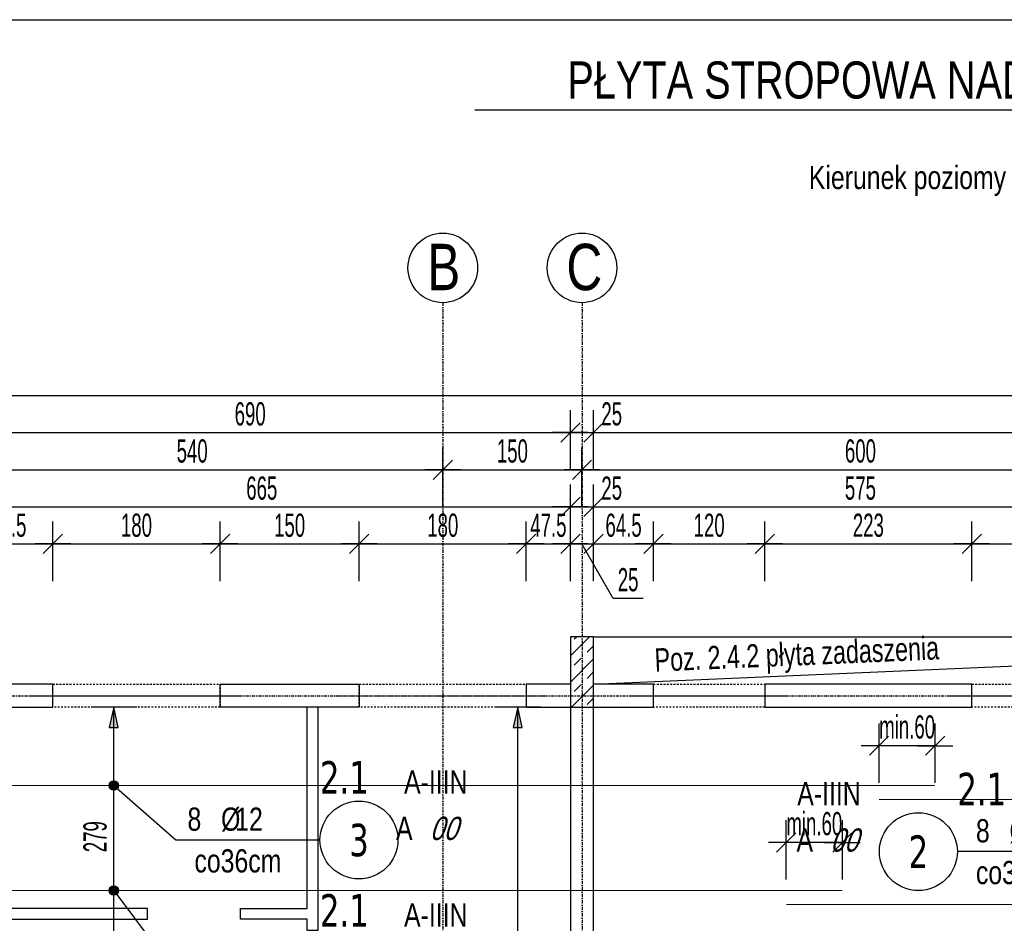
# Model space of a CAD drawing. Header units: millimetres. Extents: x 7622 to 25843, y -22705 to -15125.
# Tile 13 of 45: x 8209 to 9270, y -16099 to -15125. Entities that reach past the tile are written whole.
import ezdxf
from ezdxf.enums import TextEntityAlignment as Align

# ---------------------------------------------------------------- set-up
doc = ezdxf.new("R2010")
doc.units = ezdxf.units.MM
doc.header["$LTSCALE"] = 10
doc.linetypes.add('MO', pattern=[0.7, 0.35, -0.17, 0.01, -0.17])
doc.linetypes.add('MP', pattern=[0.36, 0.2, -0.16])
doc.layers.add('BA_obw', color=230, linetype='Continuous', plot=False)
doc.layers.add('BZ_pom', color=6, linetype='Continuous', plot=False)
for name, color, linetype in [('BA_szr', 1, 'Continuous'), ('BA_wym', 1, 'Continuous'), ('BD_lpm', 1, 'MP'), ('BD_osm', 1, 'MO'), ('BD_txs', 2, 'Continuous'), ('BD_wic', 1, 'Continuous'), ('BD_wig', 3, 'Continuous'), ('BZ_odn', 1, 'Continuous'), ('BZ_opi1', 7, 'Continuous'), ('BZ_opi2', 4, 'Continuous'), ('BZ_P_wid', 3, 'Continuous'), ('BZ_sym', 7, 'Continuous'), ('BZ_txg', 3, 'Continuous'), ('BZ_txs', 2, 'Continuous'), ('BZ_wym', 1, 'Continuous')]:
    doc.layers.add(name, color=color, linetype=linetype)
doc.styles.add('BIKTBG', font='tahoma.ttf', dxfattribs={"width": 0.85})
doc.styles.add('BIKTG', font='bikromsw.shx', dxfattribs={"width": 0.8})
doc.styles.add('BIKTS', font='bikromsw.shx', dxfattribs={"width": 0.8})
doc.styles.add('BIKWYM', font='bikromsw.shx', dxfattribs={"width": 0.6})
doc.dimstyles.new('BA_KR_100_cm', dxfattribs={"dimtxt": 25, "dimasz": 1.666667, "dimexe": 24, "dimexo": 0, "dimgap": 0, "dimtad": 0, "dimdec": 1, "dimrnd": 0.5, "dimzin": 9, "dimdsep": 46, "dimtxsty": 'BIKWYM', "dimblk": 'WYM-KR', "dimcen": 0, "dimdle": 20, "dimclrd": 256, "dimclre": 256, "dimclrt": 2, "dimadec": 0, "dimazin": 0, "dimtfac": 0.033333, "dimtdec": 1, "dimtmove": 0, "dimatfit": 3, "dimldrblk": 'WYM-KR', "dimfxl": 25, "dimfxlon": 1, "dimtvp": 0.8, "dimtolj": 1, "dimarcsym": 0})
doc.dimstyles.new('BZ_KP_100_cm', dxfattribs={"dimtxt": 25, "dimasz": 1.666667, "dimexe": 24, "dimexo": 0, "dimgap": 0, "dimtad": 0, "dimdec": 1, "dimrnd": 0.5, "dimzin": 9, "dimdsep": 46, "dimtxsty": 'BIKWYM', "dimblk": 'WYM-KR', "dimblk1": 'WYM-KP', "dimblk2": 'WYM-KP', "dimsah": 1, "dimcen": 0, "dimdle": 20, "dimclrd": 256, "dimclre": 256, "dimclrt": 7, "dimadec": 0, "dimazin": 0, "dimtfac": 0.033333, "dimtdec": 1, "dimtmove": 0, "dimatfit": 3, "dimldrblk": 'WYM-KP', "dimfxl": 1, "dimtvp": 0.8, "dimtolj": 1, "dimarcsym": 0})
doc.dimstyles.new('BZ_KR_100_cm', dxfattribs={"dimtxt": 25, "dimasz": 1.666667, "dimexe": 24, "dimexo": 0, "dimgap": 0, "dimtad": 0, "dimdec": 1, "dimrnd": 0.5, "dimzin": 9, "dimdsep": 46, "dimtxsty": 'BIKWYM', "dimblk": 'WYM-KR', "dimcen": 0, "dimdle": 20, "dimclrd": 256, "dimclre": 256, "dimclrt": 7, "dimadec": 0, "dimazin": 0, "dimtfac": 0.033333, "dimtdec": 1, "dimtmove": 0, "dimatfit": 3, "dimldrblk": 'WYM-KR', "dimfxl": 1, "dimtvp": 0.8, "dimtolj": 1, "dimarcsym": 0})
doc.dimstyles.new('BZ_ST_100_cm', dxfattribs={"dimtxt": 25, "dimasz": 1.666667, "dimexe": 24, "dimexo": 0, "dimgap": 0, "dimtad": 0, "dimdec": 1, "dimrnd": 0.5, "dimdsep": 46, "dimtxsty": 'BIKWYM', "dimblk": 'WYM-ST', "dimcen": 0, "dimdle": 20, "dimclrd": 256, "dimclre": 256, "dimclrt": 7, "dimadec": 0, "dimazin": 0, "dimtfac": 0.033333, "dimtdec": 1, "dimtix": 1, "dimtmove": 2, "dimatfit": 3, "dimldrblk": 'WYM-ST', "dimfxl": 25, "dimfxlon": 1, "dimtvp": 0.8, "dimtolj": 1, "dimtzin": 0, "dimarcsym": 0})

# ---------------------------------------------------------------- blocks, each defined once
blk = doc.blocks.new('WYM-KR')
at = {"linetype": 'ByBlock'}
blk.add_line((11.52, 0), (-11.52, 0), dxfattribs=at)
at = {"color": 7, "linetype": 'ByBlock'}
blk.add_line((6.24, 6.24), (-6.24, -6.24), dxfattribs=at)
blk = doc.blocks.new('*D27')
at = {"layer": 'BA_wym', "lineweight": -2}
for p, q in [((8137.7, -15730.3), (8137.7, -15666.3)), ((8245.2, -15730.3), (8245.2, -15666.3)), ((8139.4, -15690.3), (8243.5, -15690.3))]:
    blk.add_line(p, q, dxfattribs=at)
at = {"layer": 'Defpoints', "color": 0}
for p in [(8245.2, -15690.3), (8137.7, -15841.3), (8245.2, -15841.3)]:
    blk.add_point(p, dxfattribs=at)
at = {"layer": 'BA_wym', "lineweight": -2, "xscale": 1.666666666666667, "yscale": 1.666666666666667, "zscale": 1.666666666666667, "rotation": 180}
blk.add_blockref('WYM-KR', (8137.7, -15690.3), dxfattribs=at)
at = {"layer": 'BA_wym', "lineweight": -2, "xscale": 1.666666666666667, "yscale": 1.666666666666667, "zscale": 1.666666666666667}
blk.add_blockref('WYM-KR', (8245.2, -15690.3), dxfattribs=at)
at = {"layer": 'BA_wym', "color": 2, "insert": (8191.5, -15670.3), "char_height": 25, "attachment_point": 5, "style": 'BIKWYM'}
blk.add_mtext('\\A1;107.5', dxfattribs=at)
blk = doc.blocks.new('*D28')
at = {"layer": 'BA_wym', "lineweight": -2}
for p, q in [((8245.2, -15730.3), (8245.2, -15666.3)), ((8425.2, -15730.3), (8425.2, -15666.3)), ((8246.9, -15690.3), (8423.5, -15690.3))]:
    blk.add_line(p, q, dxfattribs=at)
at = {"layer": 'Defpoints', "color": 0}
for p in [(8425.2, -15690.3), (8245.2, -15841.3), (8425.2, -15841.3)]:
    blk.add_point(p, dxfattribs=at)
at = {"layer": 'BA_wym', "lineweight": -2, "xscale": 1.666666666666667, "yscale": 1.666666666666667, "zscale": 1.666666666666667, "rotation": 180}
blk.add_blockref('WYM-KR', (8245.2, -15690.3), dxfattribs=at)
at = {"layer": 'BA_wym', "lineweight": -2, "xscale": 1.666666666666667, "yscale": 1.666666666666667, "zscale": 1.666666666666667}
blk.add_blockref('WYM-KR', (8425.2, -15690.3), dxfattribs=at)
at = {"layer": 'BA_wym', "color": 2, "insert": (8335.2, -15670.3), "char_height": 25, "attachment_point": 5, "style": 'BIKWYM'}
blk.add_mtext('\\A1;180', dxfattribs=at)
blk = doc.blocks.new('*D29')
at = {"layer": 'BA_wym', "lineweight": -2}
for p, q in [((8425.2, -15730.3), (8425.2, -15666.3)), ((8575.2, -15730.3), (8575.2, -15666.3)), ((8426.9, -15690.3), (8573.5, -15690.3))]:
    blk.add_line(p, q, dxfattribs=at)
at = {"layer": 'Defpoints', "color": 0}
for p in [(8575.2, -15690.3), (8425.2, -15841.3), (8575.2, -15841.3)]:
    blk.add_point(p, dxfattribs=at)
at = {"layer": 'BA_wym', "lineweight": -2, "xscale": 1.666666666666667, "yscale": 1.666666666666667, "zscale": 1.666666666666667, "rotation": 180}
blk.add_blockref('WYM-KR', (8425.2, -15690.3), dxfattribs=at)
at = {"layer": 'BA_wym', "lineweight": -2, "xscale": 1.666666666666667, "yscale": 1.666666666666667, "zscale": 1.666666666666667}
blk.add_blockref('WYM-KR', (8575.2, -15690.3), dxfattribs=at)
at = {"layer": 'BA_wym', "color": 2, "insert": (8500.2, -15670.3), "char_height": 25, "attachment_point": 5, "style": 'BIKWYM'}
blk.add_mtext('\\A1;150', dxfattribs=at)
blk = doc.blocks.new('*D30')
at = {"layer": 'BA_wym', "lineweight": -2}
for p, q in [((8575.2, -15730.3), (8575.2, -15666.3)), ((8755.2, -15730.3), (8755.2, -15666.3)), ((8576.9, -15690.3), (8753.5, -15690.3))]:
    blk.add_line(p, q, dxfattribs=at)
at = {"layer": 'Defpoints', "color": 0}
for p in [(8755.2, -15690.3), (8575.2, -15841.3), (8755.2, -15841.3)]:
    blk.add_point(p, dxfattribs=at)
at = {"layer": 'BA_wym', "lineweight": -2, "xscale": 1.666666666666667, "yscale": 1.666666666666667, "zscale": 1.666666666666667, "rotation": 180}
blk.add_blockref('WYM-KR', (8575.2, -15690.3), dxfattribs=at)
at = {"layer": 'BA_wym', "lineweight": -2, "xscale": 1.666666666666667, "yscale": 1.666666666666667, "zscale": 1.666666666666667}
blk.add_blockref('WYM-KR', (8755.2, -15690.3), dxfattribs=at)
at = {"layer": 'BA_wym', "color": 2, "insert": (8665.2, -15670.3), "char_height": 25, "attachment_point": 5, "style": 'BIKWYM'}
blk.add_mtext('\\A1;180', dxfattribs=at)
blk = doc.blocks.new('*D31')
at = {"layer": 'BA_wym', "lineweight": -2}
for p, q in [((8755.2, -15730.3), (8755.2, -15666.3)), ((8802.7, -15730.3), (8802.7, -15666.3)), ((8753.5, -15690.3), (8751.9, -15690.3)), ((8755.2, -15690.3), (8802.7, -15690.3)), ((8804.4, -15690.3), (8806, -15690.3))]:
    blk.add_line(p, q, dxfattribs=at)
at = {"layer": 'Defpoints', "color": 0}
for p in [(8802.7, -15690.3), (8755.2, -15841.3), (8802.7, -15841.3)]:
    blk.add_point(p, dxfattribs=at)
at = {"layer": 'BA_wym', "lineweight": -2, "xscale": 1.666666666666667, "yscale": 1.666666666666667, "zscale": 1.666666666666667}
blk.add_blockref('WYM-KR', (8755.2, -15690.3), dxfattribs=at)
at = {"layer": 'BA_wym', "lineweight": -2, "xscale": 1.666666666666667, "yscale": 1.666666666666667, "zscale": 1.666666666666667, "rotation": 180}
blk.add_blockref('WYM-KR', (8802.7, -15690.3), dxfattribs=at)
at = {"layer": 'BA_wym', "color": 2, "insert": (8779, -15670.3), "char_height": 25, "attachment_point": 5, "style": 'BIKWYM'}
blk.add_mtext('\\A1;47.5', dxfattribs=at)
blk = doc.blocks.new('*D32')
at = {"layer": 'BA_wym', "lineweight": -2}
for p, q in [((8802.7, -15730.3), (8802.7, -15666.3)), ((8827.7, -15730.3), (8827.7, -15666.3)), ((8801, -15690.3), (8799.4, -15690.3)), ((8802.7, -15690.3), (8827.7, -15690.3)), ((8848.7, -15749), (8815.2, -15690.3)), ((8829.4, -15690.3), (8831, -15690.3)), ((8881.1, -15749), (8848.7, -15749))]:
    blk.add_line(p, q, dxfattribs=at)
at = {"layer": 'Defpoints', "color": 0}
for p in [(8827.7, -15690.3), (8802.7, -15841.3), (8827.7, -15841.3)]:
    blk.add_point(p, dxfattribs=at)
at = {"layer": 'BA_wym', "lineweight": -2, "xscale": 1.666666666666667, "yscale": 1.666666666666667, "zscale": 1.666666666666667}
blk.add_blockref('WYM-KR', (8802.7, -15690.3), dxfattribs=at)
at = {"layer": 'BA_wym', "lineweight": -2, "xscale": 1.666666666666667, "yscale": 1.666666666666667, "zscale": 1.666666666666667, "rotation": 180}
blk.add_blockref('WYM-KR', (8827.7, -15690.3), dxfattribs=at)
at = {"layer": 'BA_wym', "color": 2, "insert": (8864.9, -15729), "char_height": 25, "attachment_point": 5, "style": 'BIKWYM'}
blk.add_mtext('\\A1;25', dxfattribs=at)
blk = doc.blocks.new('*D33')
at = {"layer": 'BA_wym', "lineweight": -2}
for p, q in [((8827.7, -15730.3), (8827.7, -15666.3)), ((8892.2, -15730.3), (8892.2, -15666.3)), ((8829.4, -15690.3), (8890.5, -15690.3))]:
    blk.add_line(p, q, dxfattribs=at)
at = {"layer": 'Defpoints', "color": 0}
for p in [(8892.2, -15690.3), (8827.7, -15841.3), (8892.2, -15841.3)]:
    blk.add_point(p, dxfattribs=at)
at = {"layer": 'BA_wym', "lineweight": -2, "xscale": 1.666666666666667, "yscale": 1.666666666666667, "zscale": 1.666666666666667, "rotation": 180}
blk.add_blockref('WYM-KR', (8827.7, -15690.3), dxfattribs=at)
at = {"layer": 'BA_wym', "lineweight": -2, "xscale": 1.666666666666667, "yscale": 1.666666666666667, "zscale": 1.666666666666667}
blk.add_blockref('WYM-KR', (8892.2, -15690.3), dxfattribs=at)
at = {"layer": 'BA_wym', "color": 2, "insert": (8860, -15670.3), "char_height": 25, "attachment_point": 5, "style": 'BIKWYM'}
blk.add_mtext('\\A1;64.5', dxfattribs=at)
blk = doc.blocks.new('*D34')
at = {"layer": 'BA_wym', "lineweight": -2}
for p, q in [((8892.2, -15730.3), (8892.2, -15666.3)), ((9012.2, -15730.3), (9012.2, -15666.3)), ((8893.9, -15690.3), (9010.5, -15690.3))]:
    blk.add_line(p, q, dxfattribs=at)
at = {"layer": 'Defpoints', "color": 0}
for p in [(9012.2, -15690.3), (8892.2, -15841.3), (9012.2, -15841.3)]:
    blk.add_point(p, dxfattribs=at)
at = {"layer": 'BA_wym', "lineweight": -2, "xscale": 1.666666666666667, "yscale": 1.666666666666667, "zscale": 1.666666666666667, "rotation": 180}
blk.add_blockref('WYM-KR', (8892.2, -15690.3), dxfattribs=at)
at = {"layer": 'BA_wym', "lineweight": -2, "xscale": 1.666666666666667, "yscale": 1.666666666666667, "zscale": 1.666666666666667}
blk.add_blockref('WYM-KR', (9012.2, -15690.3), dxfattribs=at)
at = {"layer": 'BA_wym', "color": 2, "insert": (8952.2, -15670.3), "char_height": 25, "attachment_point": 5, "style": 'BIKWYM'}
blk.add_mtext('\\A1;120', dxfattribs=at)
blk = doc.blocks.new('*D35')
at = {"layer": 'BA_wym', "lineweight": -2}
for p, q in [((9012.2, -15730.3), (9012.2, -15666.3)), ((9235.2, -15730.3), (9235.2, -15666.3)), ((9013.9, -15690.3), (9233.5, -15690.3))]:
    blk.add_line(p, q, dxfattribs=at)
at = {"layer": 'Defpoints', "color": 0}
for p in [(9235.2, -15690.3), (9012.2, -15841.3), (9235.2, -15841.3)]:
    blk.add_point(p, dxfattribs=at)
at = {"layer": 'BA_wym', "lineweight": -2, "xscale": 1.666666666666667, "yscale": 1.666666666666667, "zscale": 1.666666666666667, "rotation": 180}
blk.add_blockref('WYM-KR', (9012.2, -15690.3), dxfattribs=at)
at = {"layer": 'BA_wym', "lineweight": -2, "xscale": 1.666666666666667, "yscale": 1.666666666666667, "zscale": 1.666666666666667}
blk.add_blockref('WYM-KR', (9235.2, -15690.3), dxfattribs=at)
at = {"layer": 'BA_wym', "color": 2, "insert": (9123.7, -15670.3), "char_height": 25, "attachment_point": 5, "style": 'BIKWYM'}
blk.add_mtext('\\A1;223', dxfattribs=at)
blk = doc.blocks.new('*D36')
at = {"layer": 'BA_wym', "lineweight": -2}
for p, q in [((9235.2, -15730.3), (9235.2, -15666.3)), ((9355.2, -15730.3), (9355.2, -15666.3)), ((9236.9, -15690.3), (9353.5, -15690.3))]:
    blk.add_line(p, q, dxfattribs=at)
at = {"layer": 'Defpoints', "color": 0}
for p in [(9355.2, -15690.3), (9235.2, -15841.3), (9355.2, -15841.3)]:
    blk.add_point(p, dxfattribs=at)
at = {"layer": 'BA_wym', "lineweight": -2, "xscale": 1.666666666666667, "yscale": 1.666666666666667, "zscale": 1.666666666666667, "rotation": 180}
blk.add_blockref('WYM-KR', (9235.2, -15690.3), dxfattribs=at)
at = {"layer": 'BA_wym', "lineweight": -2, "xscale": 1.666666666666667, "yscale": 1.666666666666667, "zscale": 1.666666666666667}
blk.add_blockref('WYM-KR', (9355.2, -15690.3), dxfattribs=at)
at = {"layer": 'BA_wym', "color": 2, "insert": (9295.2, -15670.3), "char_height": 25, "attachment_point": 5, "style": 'BIKWYM'}
blk.add_mtext('\\A1;120', dxfattribs=at)
blk = doc.blocks.new('*D50')
at = {"layer": 'BA_wym', "lineweight": -2}
for p, q in [((8137.7, -15690.3), (8137.7, -15626.3)), ((8802.7, -15690.3), (8802.7, -15626.3)), ((8139.4, -15650.3), (8801, -15650.3))]:
    blk.add_line(p, q, dxfattribs=at)
at = {"layer": 'Defpoints', "color": 0}
for p in [(8802.7, -15650.3), (8802.7, -15790.3), (8137.7, -15841.3)]:
    blk.add_point(p, dxfattribs=at)
at = {"layer": 'BA_wym', "lineweight": -2, "xscale": 1.666666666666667, "yscale": 1.666666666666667, "zscale": 1.666666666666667, "rotation": 180}
blk.add_blockref('WYM-KR', (8137.7, -15650.3), dxfattribs=at)
at = {"layer": 'BA_wym', "lineweight": -2, "xscale": 1.666666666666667, "yscale": 1.666666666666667, "zscale": 1.666666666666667}
blk.add_blockref('WYM-KR', (8802.7, -15650.3), dxfattribs=at)
at = {"layer": 'BA_wym', "color": 2, "insert": (8470.2, -15630.3), "char_height": 25, "attachment_point": 5, "style": 'BIKWYM'}
blk.add_mtext('\\A1;665', dxfattribs=at)
blk = doc.blocks.new('*D51')
at = {"layer": 'BA_wym', "lineweight": -2}
for p, q in [((8802.7, -15690.3), (8802.7, -15626.3)), ((8827.7, -15690.3), (8827.7, -15626.3)), ((8801, -15650.3), (8799.4, -15650.3)), ((8802.7, -15650.3), (8827.7, -15650.3)), ((8829.4, -15650.3), (8863.4, -15650.3))]:
    blk.add_line(p, q, dxfattribs=at)
at = {"layer": 'Defpoints', "color": 0}
for p in [(8827.7, -15650.3), (8802.7, -15790.3), (8827.7, -15790.3)]:
    blk.add_point(p, dxfattribs=at)
at = {"layer": 'BA_wym', "lineweight": -2, "xscale": 1.666666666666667, "yscale": 1.666666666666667, "zscale": 1.666666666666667}
blk.add_blockref('WYM-KR', (8802.7, -15650.3), dxfattribs=at)
at = {"layer": 'BA_wym', "lineweight": -2, "xscale": 1.666666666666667, "yscale": 1.666666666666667, "zscale": 1.666666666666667, "rotation": 180}
blk.add_blockref('WYM-KR', (8827.7, -15650.3), dxfattribs=at)
at = {"layer": 'BA_wym', "color": 2, "insert": (8847.2, -15630.3), "char_height": 25, "attachment_point": 5, "style": 'BIKWYM'}
blk.add_mtext('\\A1;25', dxfattribs=at)
blk = doc.blocks.new('*D52')
at = {"layer": 'BA_wym', "lineweight": -2}
for p, q in [((8827.7, -15690.3), (8827.7, -15626.3)), ((9402.7, -15690.3), (9402.7, -15626.3)), ((8829.4, -15650.3), (9401, -15650.3))]:
    blk.add_line(p, q, dxfattribs=at)
at = {"layer": 'Defpoints', "color": 0}
for p in [(9402.7, -15650.3), (8827.7, -15790.3), (9402.7, -15866.3)]:
    blk.add_point(p, dxfattribs=at)
at = {"layer": 'BA_wym', "lineweight": -2, "xscale": 1.666666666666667, "yscale": 1.666666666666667, "zscale": 1.666666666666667, "rotation": 180}
blk.add_blockref('WYM-KR', (8827.7, -15650.3), dxfattribs=at)
at = {"layer": 'BA_wym', "lineweight": -2, "xscale": 1.666666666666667, "yscale": 1.666666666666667, "zscale": 1.666666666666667}
blk.add_blockref('WYM-KR', (9402.7, -15650.3), dxfattribs=at)
at = {"layer": 'BA_wym', "color": 2, "insert": (9115.2, -15630.3), "char_height": 25, "attachment_point": 5, "style": 'BIKWYM'}
blk.add_mtext('\\A1;575', dxfattribs=at)
blk = doc.blocks.new('*D59')
at = {"layer": 'BA_wym', "lineweight": -2}
for p, q in [((8125.2, -15650.3), (8125.2, -15586.3)), ((8665.2, -15650.3), (8665.2, -15586.3)), ((8126.9, -15610.3), (8663.5, -15610.3))]:
    blk.add_line(p, q, dxfattribs=at)
at = {"layer": 'Defpoints', "color": 0}
for p in [(8665.2, -15610.3), (8125.2, -15841.3), (8665.2, -15956.6)]:
    blk.add_point(p, dxfattribs=at)
at = {"layer": 'BA_wym', "lineweight": -2, "xscale": 1.666666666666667, "yscale": 1.666666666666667, "zscale": 1.666666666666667, "rotation": 180}
blk.add_blockref('WYM-KR', (8125.2, -15610.3), dxfattribs=at)
at = {"layer": 'BA_wym', "lineweight": -2, "xscale": 1.666666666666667, "yscale": 1.666666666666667, "zscale": 1.666666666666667}
blk.add_blockref('WYM-KR', (8665.2, -15610.3), dxfattribs=at)
at = {"layer": 'BA_wym', "color": 2, "insert": (8395.2, -15590.3), "char_height": 25, "attachment_point": 5, "style": 'BIKWYM'}
blk.add_mtext('\\A1;540', dxfattribs=at)
blk = doc.blocks.new('*D60')
at = {"layer": 'BA_wym', "lineweight": -2}
for p, q in [((8665.2, -15650.3), (8665.2, -15586.3)), ((8815.2, -15650.3), (8815.2, -15586.3)), ((8666.9, -15610.3), (8813.5, -15610.3))]:
    blk.add_line(p, q, dxfattribs=at)
at = {"layer": 'Defpoints', "color": 0}
for p in [(8815.2, -15610.3), (8815.2, -15790.3), (8665.2, -15950.4)]:
    blk.add_point(p, dxfattribs=at)
at = {"layer": 'BA_wym', "lineweight": -2, "xscale": 1.666666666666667, "yscale": 1.666666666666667, "zscale": 1.666666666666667, "rotation": 180}
blk.add_blockref('WYM-KR', (8665.2, -15610.3), dxfattribs=at)
at = {"layer": 'BA_wym', "lineweight": -2, "xscale": 1.666666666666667, "yscale": 1.666666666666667, "zscale": 1.666666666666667}
blk.add_blockref('WYM-KR', (8815.2, -15610.3), dxfattribs=at)
at = {"layer": 'BA_wym', "color": 2, "insert": (8740.2, -15590.3), "char_height": 25, "attachment_point": 5, "style": 'BIKWYM'}
blk.add_mtext('\\A1;150', dxfattribs=at)
blk = doc.blocks.new('*D61')
at = {"layer": 'BA_wym', "lineweight": -2}
for p, q in [((8815.2, -15650.3), (8815.2, -15586.3)), ((9415.2, -15650.3), (9415.2, -15586.3)), ((8816.9, -15610.3), (9413.5, -15610.3))]:
    blk.add_line(p, q, dxfattribs=at)
at = {"layer": 'Defpoints', "color": 0}
for p in [(9415.2, -15610.3), (8815.2, -15790.3), (9415.2, -15841.3)]:
    blk.add_point(p, dxfattribs=at)
at = {"layer": 'BA_wym', "lineweight": -2, "xscale": 1.666666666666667, "yscale": 1.666666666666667, "zscale": 1.666666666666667, "rotation": 180}
blk.add_blockref('WYM-KR', (8815.2, -15610.3), dxfattribs=at)
at = {"layer": 'BA_wym', "lineweight": -2, "xscale": 1.666666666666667, "yscale": 1.666666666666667, "zscale": 1.666666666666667}
blk.add_blockref('WYM-KR', (9415.2, -15610.3), dxfattribs=at)
at = {"layer": 'BA_wym', "color": 2, "insert": (9115.2, -15590.3), "char_height": 25, "attachment_point": 5, "style": 'BIKWYM'}
blk.add_mtext('\\A1;600', dxfattribs=at)
blk = doc.blocks.new('*D66')
at = {"layer": 'BA_wym', "lineweight": -2}
for p, q in [((8112.7, -15570.3), (8112.7, -15506.3)), ((10717.7, -15570.3), (10717.7, -15506.3)), ((8114.4, -15530.3), (10716, -15530.3))]:
    blk.add_line(p, q, dxfattribs=at)
at = {"layer": 'Defpoints', "color": 0}
for p in [(10717.7, -15530.3), (8112.7, -15841.3), (10717.7, -15841.3)]:
    blk.add_point(p, dxfattribs=at)
at = {"layer": 'BA_wym', "lineweight": -2, "xscale": 1.666666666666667, "yscale": 1.666666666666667, "zscale": 1.666666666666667, "rotation": 180}
blk.add_blockref('WYM-KR', (8112.7, -15530.3), dxfattribs=at)
at = {"layer": 'BA_wym', "lineweight": -2, "xscale": 1.666666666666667, "yscale": 1.666666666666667, "zscale": 1.666666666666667}
blk.add_blockref('WYM-KR', (10717.7, -15530.3), dxfattribs=at)
at = {"layer": 'BA_wym', "color": 2, "insert": (9415.2, -15510.3), "char_height": 25, "attachment_point": 5, "style": 'BIKWYM'}
blk.add_mtext('\\A1;2605', dxfattribs=at)
blk = doc.blocks.new('*D67')
at = {"layer": 'BA_wym', "lineweight": -2}
for p, q in [((8112.7, -15610.3), (8112.7, -15546.3)), ((8802.7, -15610.3), (8802.7, -15546.3)), ((8114.4, -15570.3), (8801, -15570.3))]:
    blk.add_line(p, q, dxfattribs=at)
at = {"layer": 'Defpoints', "color": 0}
for p in [(8802.7, -15570.3), (8802.7, -15790.3), (8112.7, -15841.3)]:
    blk.add_point(p, dxfattribs=at)
at = {"layer": 'BA_wym', "lineweight": -2, "xscale": 1.666666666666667, "yscale": 1.666666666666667, "zscale": 1.666666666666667, "rotation": 180}
blk.add_blockref('WYM-KR', (8112.7, -15570.3), dxfattribs=at)
at = {"layer": 'BA_wym', "lineweight": -2, "xscale": 1.666666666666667, "yscale": 1.666666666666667, "zscale": 1.666666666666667}
blk.add_blockref('WYM-KR', (8802.7, -15570.3), dxfattribs=at)
at = {"layer": 'BA_wym', "color": 2, "insert": (8457.7, -15550.3), "char_height": 25, "attachment_point": 5, "style": 'BIKWYM'}
blk.add_mtext('\\A1;690', dxfattribs=at)
blk = doc.blocks.new('*D68')
at = {"layer": 'BA_wym', "lineweight": -2}
for p, q in [((8827.7, -15610.3), (8827.7, -15546.3)), ((10002.7, -15610.3), (10002.7, -15546.3)), ((8829.4, -15570.3), (10001, -15570.3))]:
    blk.add_line(p, q, dxfattribs=at)
at = {"layer": 'Defpoints', "color": 0}
for p in [(10002.7, -15570.3), (8827.7, -15790.3), (10002.7, -15790.3)]:
    blk.add_point(p, dxfattribs=at)
at = {"layer": 'BA_wym', "lineweight": -2, "xscale": 1.666666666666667, "yscale": 1.666666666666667, "zscale": 1.666666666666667, "rotation": 180}
blk.add_blockref('WYM-KR', (8827.7, -15570.3), dxfattribs=at)
at = {"layer": 'BA_wym', "lineweight": -2, "xscale": 1.666666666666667, "yscale": 1.666666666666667, "zscale": 1.666666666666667}
blk.add_blockref('WYM-KR', (10002.7, -15570.3), dxfattribs=at)
at = {"layer": 'BA_wym', "color": 2, "insert": (9415.2, -15550.3), "char_height": 25, "attachment_point": 5, "style": 'BIKWYM'}
blk.add_mtext('\\A1;1175', dxfattribs=at)
blk = doc.blocks.new('*D173')
at = {"layer": 'BA_wym', "lineweight": -2}
for p, q in [((8802.7, -15610.3), (8802.7, -15546.3)), ((8827.7, -15610.3), (8827.7, -15546.3)), ((8801, -15570.3), (8799.4, -15570.3)), ((8802.7, -15570.3), (8827.7, -15570.3)), ((8829.4, -15570.3), (8863.4, -15570.3))]:
    blk.add_line(p, q, dxfattribs=at)
at = {"layer": 'Defpoints', "color": 0}
for p in [(8827.7, -15570.3), (8802.7, -15790.3), (8827.7, -15790.3)]:
    blk.add_point(p, dxfattribs=at)
at = {"layer": 'BA_wym', "lineweight": -2, "xscale": 1.666666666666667, "yscale": 1.666666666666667, "zscale": 1.666666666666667}
blk.add_blockref('WYM-KR', (8802.7, -15570.3), dxfattribs=at)
at = {"layer": 'BA_wym', "lineweight": -2, "xscale": 1.666666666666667, "yscale": 1.666666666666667, "zscale": 1.666666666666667, "rotation": 180}
blk.add_blockref('WYM-KR', (8827.7, -15570.3), dxfattribs=at)
at = {"layer": 'BA_wym', "color": 2, "insert": (8847.2, -15550.3), "char_height": 25, "attachment_point": 5, "style": 'BIKWYM'}
blk.add_mtext('\\A1;25', dxfattribs=at)
blk = doc.blocks.new('eoprz')
blk = doc.blocks.new('WYM-ST')
blk.add_hatch(color=256).paths.add_polyline_path([(-13, 2.88), (0, 0), (-13, -2.88)])
blk.add_lwpolyline([(0, 0), (-13, 2.88), (-13, -2.88), (0, 0)])
blk = doc.blocks.new('*D178')
at = {"layer": 'BA_wym', "lineweight": -2}
for p, q in [((8335.7, -15866.3), (8286.7, -15866.3)), ((8310.7, -16143.6), (8310.7, -15868)), ((8335.7, -16145.3), (8286.7, -16145.3))]:
    blk.add_line(p, q, dxfattribs=at)
at = {"layer": 'Defpoints', "color": 0}
for p in [(8310.7, -15866.3), (9012.2, -15866.3), (8802.7, -16145.3)]:
    blk.add_point(p, dxfattribs=at)
at = {"layer": 'BA_wym', "lineweight": -2, "xscale": 1.666666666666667, "yscale": 1.666666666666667, "zscale": 1.666666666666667}
for p, rotation in [((8310.7, -15866.3), 90), ((8310.7, -16145.3), 270)]:
    blk.add_blockref('WYM-ST', p, dxfattribs=dict(at, rotation=rotation))
at = {"layer": 'BA_wym', "color": 7, "insert": (8290.7, -16005.8), "char_height": 25, "attachment_point": 5, "rotation": 90, "style": 'BIKWYM'}
blk.add_mtext('\\A1;279', dxfattribs=at)
blk = doc.blocks.new('*D188')
at = {"layer": 'BZ_wym', "lineweight": -2}
for p, q in [((9035.2, -16051.9), (9035.2, -15987.9)), ((9095.7, -16051.9), (9095.7, -15987.9)), ((9033.5, -16011.9), (9031.9, -16011.9)), ((9095.7, -16011.9), (9035.2, -16011.9)), ((9097.4, -16011.9), (9099, -16011.9))]:
    blk.add_line(p, q, dxfattribs=at)
at = {"layer": 'Defpoints', "color": 0}
for p in [(9035.2, -16011.9), (9095.7, -16063.8), (9035.2, -16078.8)]:
    blk.add_point(p, dxfattribs=at)
at = {"layer": 'BZ_wym', "lineweight": -2, "xscale": 1.666666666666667, "yscale": 1.666666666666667, "zscale": 1.666666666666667}
blk.add_blockref('WYM-KR', (9035.2, -16011.9), dxfattribs=at)
at = {"layer": 'BZ_wym', "lineweight": -2, "xscale": 1.666666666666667, "yscale": 1.666666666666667, "zscale": 1.666666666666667, "rotation": 180}
blk.add_blockref('WYM-KR', (9095.7, -16011.9), dxfattribs=at)
at = {"layer": 'BZ_wym', "color": 7, "insert": (9065.5, -15991.9), "char_height": 25, "attachment_point": 5, "style": 'BIKWYM'}
blk.add_mtext('\\A1;min.60', dxfattribs=at)
blk = doc.blocks.new('*D189')
at = {"layer": 'BZ_wym', "lineweight": -2}
for p, q in [((9135.2, -15947.7), (9135.2, -15883.7)), ((9195.7, -15947.7), (9195.7, -15883.7)), ((9133.5, -15907.7), (9131.9, -15907.7)), ((9195.7, -15907.7), (9135.2, -15907.7)), ((9197.4, -15907.7), (9199, -15907.7))]:
    blk.add_line(p, q, dxfattribs=at)
at = {"layer": 'Defpoints', "color": 0}
for p in [(9135.2, -15907.7), (9195.7, -15950.7), (9135.2, -15965.7)]:
    blk.add_point(p, dxfattribs=at)
at = {"layer": 'BZ_wym', "lineweight": -2, "xscale": 1.666666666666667, "yscale": 1.666666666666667, "zscale": 1.666666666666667}
blk.add_blockref('WYM-KR', (9135.2, -15907.7), dxfattribs=at)
at = {"layer": 'BZ_wym', "lineweight": -2, "xscale": 1.666666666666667, "yscale": 1.666666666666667, "zscale": 1.666666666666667, "rotation": 180}
blk.add_blockref('WYM-KR', (9195.7, -15907.7), dxfattribs=at)
at = {"layer": 'BZ_wym', "color": 7, "insert": (9165.5, -15887.7), "char_height": 25, "attachment_point": 5, "style": 'BIKWYM'}
blk.add_mtext('\\A1;min.60', dxfattribs=at)
blk = doc.blocks.new('WYM-KP')
blk.add_hatch(color=256).paths.add_polyline_path([(3, 0, 1), (-3, 0, 1)])
blk.add_circle((0, 0), 3)
blk = doc.blocks.new('bik_BlkOpPret', base_point=(1524.5, 7050.3))
at = {"layer": 'BZ_opi1', "style": 'BIKTS', "width": 0.6}
for tag, p in [('SZTUK', (1533.8, 7057.8)), ('PRZEDR_FI', (1554.7, 7057.8)), ('PRZEKROJ', (1563.3, 7057.8)), ('PRZEDR_L', (1533.8, 7024)), ('DLUGOSC', (1568.6, 7024)), ('UWAGA', (1533.8, 6997.8))]:
    blk.add_attdef(tag, p, '', height=18.8, dxfattribs=at)
at = {"layer": 'BZ_opi2', "style": 'BIKTBG', "width": 0.6}
blk.add_attdef('NUMER', text='', height=26.2, dxfattribs=at).set_placement((1620.8, 7050.3), align=Align.MIDDLE_CENTER)
at = {"layer": 'BZ_pom', "width": 0.6}
for tag, p, height, style in [('POZYCJA', (1589.3, 7087.8), 26.2, 'BIKTBG'), ('GATUNEK', (1630.2, 7087.8), 18.8, 'BIKTS'), ('METODA_L', (1639.1, 7050.3), 18.8, 'BIKTS'), ('EURO_KOD', (1663.7, 7050.3), 18.8, 'BIKTS')]:
    blk.add_attdef(tag, p, '', height=height, dxfattribs=dict(at, style=style))
at = {"layer": 'BZ_wym', "width": 0.6}
for tag, p, height, style, flags in [('PRZEDR_NR', (1533.8, 6969.6), 26.2, 'BIKTBG', 1), ('PRZEDR_SZT', (1533.8, 6941.5), 18.8, 'BIKTS', 1), ('TYP_PRETA', (1533.8, 6913.4), 18.8, 'BIKTS', 3), ('EURO_KOD_SEGMENTY', (1567.6, 6885.3), 18.8, 'BIKTS', 3), ('HAK_1', (1533.8, 6857.1), 18.8, 'BIKTS', 3), ('HAK_2', (1533.8, 6829), 18.8, 'BIKTS', 3), ('ID', (1533.8, 6800.9), 18.8, 'BIKTS', 3), ('ID_C', (1533.8, 6772.8), 18.8, 'BIKTS', 3), ('b_atr_0', (1533.8, 6744.6), 18.8, 'BIKTS', 3)]:
    blk.add_attdef(tag, p, '', height=height, dxfattribs=dict(at, style=style, flags=flags))
blk = doc.blocks.new('*D207')
at = {"layer": 'BA_wym', "lineweight": -2}
for p, q in [((8770.9, -15866.3), (8721.9, -15866.3)), ((8745.9, -16679.6), (8745.9, -15868)), ((8770.9, -16681.3), (8721.9, -16681.3))]:
    blk.add_line(p, q, dxfattribs=at)
at = {"layer": 'Defpoints', "color": 0}
for p in [(8745.9, -15866.3), (8802.7, -15866.3), (8802.7, -16681.3)]:
    blk.add_point(p, dxfattribs=at)
at = {"layer": 'BA_wym', "lineweight": -2, "xscale": 1.666666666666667, "yscale": 1.666666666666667, "zscale": 1.666666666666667}
for p, rotation in [((8745.9, -15866.3), 89.99915388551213), ((8745.9, -16681.3), 269.9991538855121)]:
    blk.add_blockref('WYM-ST', p, dxfattribs=dict(at, rotation=rotation))
at = {"layer": 'BA_wym', "color": 7, "insert": (8725.9, -16273.8), "char_height": 25, "attachment_point": 5, "rotation": 89.9992, "style": 'BIKWYM'}
blk.add_mtext('\\A1;815', dxfattribs=at)

msp = doc.modelspace()

# ---------------------------------------------------------------- hatches: boundary and pattern name
at = {"layer": 'BA_szr'}
h = msp.add_hatch(dxfattribs=at)
h.set_pattern_fill('BIK_ZELBET', color=256, scale=100, angle=45, pattern_type=2)
h.set_pattern_definition([(45, (-2811.071, -16931.161), (-14.142136, 14.142136), []), (45, (-2818.142, -16924.09), (-14.142136, 14.142136), [10, -10])])
h.paths.add_polyline_path([(8802.71, -15866.31), (8827.71, -15866.31), (8827.71, -15790.31), (8802.71, -15790.31)])

# ---------------------------------------------------------------- linework, layer by layer
at = {"layer": 'BA_obw'}
msp.add_lwpolyline([(7622.49, -15125.37), (11198.93, -15125.37), (11198.93, -18817.5), (7622.49, -18817.5)], close=True, dxfattribs=at)
at = {"layer": 'BD_lpm'}
for points in [[(8425.21, -15866.31), (8245.21, -15866.31), (8245.21, -15841.31), (8425.21, -15841.31)], [(8755.21, -15866.31), (8575.21, -15866.31), (8575.21, -15841.31), (8755.21, -15841.31)], [(9012.21, -15866.31), (8892.21, -15866.31), (8892.21, -15841.31), (9012.21, -15841.31)], [(9355.21, -15866.31), (9235.21, -15866.31), (9235.21, -15841.31), (9355.21, -15841.31)]]:
    msp.add_lwpolyline(points, close=True, dxfattribs=at)
at = {"layer": 'BD_osm', "color": 5}
for p, q in [((8220.21, -15853.81), (8450.21, -15853.81)), ((8550.21, -15853.81), (8780.21, -15853.81)), ((8867.21, -15853.81), (9037.21, -15853.81)), ((9210.21, -15853.81), (9380.21, -15853.81))]:
    msp.add_line(p, q, dxfattribs=at)
at = {"layer": 'BD_osm'}
for points in [[(8665.21, -15430.31), (8665.21, -18302.76)], [(8815.21, -15430.31), (8815.21, -18302.76)], [(7752.71, -15853.81), (11077.71, -15853.81)]]:
    msp.add_lwpolyline(points, dxfattribs=at)
at = {"layer": 'BD_wic'}
for points in [[(8827.71, -15790.31), (10002.7, -15790.31)], [(8827.71, -15841.31), (10002.7, -15790.31)]]:
    msp.add_lwpolyline(points, dxfattribs=at)
at = {"layer": 'BD_wic', "color": 8}
for points in [[(8530.71, -15866.31), (8530.71, -16106.81), (8519.21, -16106.81), (8519.21, -16094.81), (8447.21, -16094.81), (8447.21, -16083.31), (8519.21, -16083.31), (8519.21, -15866.31)], [(8137.71, -16094.81), (8347.21, -16094.81), (8347.21, -16083.31), (8137.71, -16083.31)]]:
    msp.add_lwpolyline(points, dxfattribs=at)
at = {"layer": 'BD_wic'}
for centre in [(8665.21, -15392.81), (8815.21, -15392.81)]:
    msp.add_circle(centre, 37.5, dxfattribs=at)
at = {"layer": 'BD_wig'}
for points in [[(8892.21, -15866.31), (8892.21, -15841.31), (8827.71, -15841.31), (8827.71, -15790.31), (8802.71, -15790.31), (8802.71, -15841.31), (8755.21, -15841.31), (8755.21, -15866.31), (8802.71, -15866.31), (8802.71, -16681.31), (8791.75, -16681.31), (8791.75, -16706.31), (8847.71, -16706.31), (8847.71, -16681.31), (8827.71, -16681.31), (8827.71, -16170.31), (8848.71, -16170.31), (8848.71, -16145.31), (8827.71, -16145.31), (8827.71, -15866.31), (8892.21, -15866.31)], [(8245.21, -15866.31), (8245.21, -15841.31), (8112.71, -15841.31), (8112.71, -16153.81), (8137.71, -16153.81), (8137.71, -15866.31), (8245.21, -15866.31)]]:
    msp.add_lwpolyline(points, dxfattribs=at)
for points in [[(8802.71, -15866.31), (8827.71, -15866.31), (8827.71, -15790.31), (8802.71, -15790.31)], [(8575.21, -15866.31), (8425.21, -15866.31), (8425.21, -15841.31), (8575.21, -15841.31)], [(9012.21, -15866.31), (9235.21, -15866.31), (9235.21, -15841.31), (9012.21, -15841.31)]]:
    msp.add_lwpolyline(points, close=True, dxfattribs=at)
at = {"layer": 'BZ_odn'}
for centre in [(8574.9, -16009.34), (9177.63, -16021.89)]:
    msp.add_circle(centre, 42, dxfattribs=at)
at = {"layer": 'BZ_P_wid', "const_width": 1.2}
for points in [[(9195.71, -15950.67), (8115.71, -15950.67)], [(9795.21, -15965.67), (9135.21, -15965.67)], [(8115.71, -16063.77), (9095.71, -16063.77)], [(9035.21, -16078.77), (9695.21, -16078.77)]]:
    msp.add_lwpolyline(points, dxfattribs=at)
at = {"layer": 'BZ_txg'}
msp.add_lwpolyline([(8699.6, -15222.35), (10080.82, -15222.35)], dxfattribs=at)

# ---------------------------------------------------------------- block references
ref = msp.add_blockref('bik_BlkOpPret', (8377.66, -16009.34))
ref.add_attrib('NUMER', '3', dxfattribs={"layer": 'BZ_opi2', "height": 35, "style": 'BIKTBG', "width": 0.8}).set_placement((8574.9, -16009.34), align=Align.MIDDLE_CENTER)
ref.add_attrib('POZYCJA', '2.1', (8532.9, -15959.34), dxfattribs={"layer": 'BZ_pom', "height": 35, "style": 'BIKTBG', "width": 0.8})
ref.add_attrib('SZTUK', '8', (8390.16, -15999.34), dxfattribs={"layer": 'BZ_opi1', "height": 25, "style": 'BIKTS', "width": 0.8})
ref.add_attrib('GATUNEK', 'A-IIIN', (8623.49, -15959.34), dxfattribs={"layer": 'BZ_pom', "height": 25, "style": 'BIKTS', "width": 0.8})
ref.add_attrib('PRZEKROJ', '12', (8441.59, -15999.34), dxfattribs={"layer": 'BZ_opi1', "height": 25, "style": 'BIKTS', "width": 0.8})
ref.add_attrib('UWAGA', 'co36cm', (8397.66, -16044.34), dxfattribs={"layer": 'BZ_opi1', "height": 25, "style": 'BIKTS', "width": 0.8})
ref.add_attrib('METODA_L', 'A', (8614.81, -16009.34), dxfattribs={"layer": 'BZ_pom', "height": 25, "style": 'BIKTS', "width": 0.8})
ref.add_attrib('PRZEDR_FI', '%%c', (8426.35, -15999.34), dxfattribs={"layer": 'BZ_opi1', "height": 25, "style": 'BIKTS', "width": 0.8})
ref.add_attrib('EURO_KOD', '00', (8651, -16009.34), dxfattribs={"layer": 'BZ_pom', "height": 25, "style": 'BIKTS', "oblique": 18, "width": 0.8})
ref = msp.add_blockref('bik_BlkOpPret', (9374.87, -16021.89))
ref.add_attrib('NUMER', '2', dxfattribs={"layer": 'BZ_opi2', "height": 35, "style": 'BIKTBG', "width": 0.8}).set_placement((9177.63, -16021.89), align=Align.MIDDLE_CENTER)
ref.add_attrib('POZYCJA', '2.1', (9219.63, -15971.89), dxfattribs={"layer": 'BZ_pom', "height": 35, "style": 'BIKTBG', "width": 0.8})
ref.add_attrib('SZTUK', '8', (9239.63, -16011.89), dxfattribs={"layer": 'BZ_opi1', "height": 25, "style": 'BIKTS', "width": 0.8})
ref.add_attrib('GATUNEK', 'A-IIIN', (9047.14, -15971.89), dxfattribs={"layer": 'BZ_pom', "height": 25, "style": 'BIKTS', "width": 0.8})
ref.add_attrib('PRZEKROJ', '12', (9291.06, -16011.89), dxfattribs={"layer": 'BZ_opi1', "height": 25, "style": 'BIKTS', "width": 0.8})
ref.add_attrib('UWAGA', 'co36cm', (9239.63, -16056.89), dxfattribs={"layer": 'BZ_opi1', "height": 25, "style": 'BIKTS', "width": 0.8})
ref.add_attrib('METODA_L', 'A', (9046.3, -16021.89), dxfattribs={"layer": 'BZ_pom', "height": 25, "style": 'BIKTS', "width": 0.8})
ref.add_attrib('PRZEDR_FI', '%%c', (9275.82, -16011.89), dxfattribs={"layer": 'BZ_opi1', "height": 25, "style": 'BIKTS', "width": 0.8})
ref.add_attrib('EURO_KOD', '00', (9082.49, -16021.89), dxfattribs={"layer": 'BZ_pom', "height": 25, "style": 'BIKTS', "oblique": 18, "width": 0.8})
ref = msp.add_blockref('bik_BlkOpPret', (8377.66, -16152.69))
ref.add_attrib('NUMER', '1', dxfattribs={"layer": 'BZ_opi2', "height": 35, "style": 'BIKTBG', "width": 0.8}).set_placement((8574.9, -16152.69), align=Align.MIDDLE_CENTER)
ref.add_attrib('POZYCJA', '2.1', (8532.9, -16102.69), dxfattribs={"layer": 'BZ_pom', "height": 35, "style": 'BIKTBG', "width": 0.8})
ref.add_attrib('SZTUK', '8', (8390.16, -16142.69), dxfattribs={"layer": 'BZ_opi1', "height": 25, "style": 'BIKTS', "width": 0.8})
ref.add_attrib('GATUNEK', 'A-IIIN', (8623.49, -16102.69), dxfattribs={"layer": 'BZ_pom', "height": 25, "style": 'BIKTS', "width": 0.8})
ref.add_attrib('PRZEKROJ', '12', (8441.59, -16142.69), dxfattribs={"layer": 'BZ_opi1', "height": 25, "style": 'BIKTS', "width": 0.8})
ref.add_attrib('UWAGA', 'co36cm', (8397.66, -16187.69), dxfattribs={"layer": 'BZ_opi1', "height": 25, "style": 'BIKTS', "width": 0.8})
ref.add_attrib('METODA_L', 'A', (8614.81, -16152.69), dxfattribs={"layer": 'BZ_pom', "height": 25, "style": 'BIKTS', "width": 0.8})
ref.add_attrib('PRZEDR_FI', '%%c', (8426.35, -16142.69), dxfattribs={"layer": 'BZ_opi1', "height": 25, "style": 'BIKTS', "width": 0.8})
ref.add_attrib('EURO_KOD', '00', (8651, -16152.69), dxfattribs={"layer": 'BZ_pom', "height": 25, "style": 'BIKTS', "oblique": 18, "width": 0.8})
at = {"layer": 'BZ_sym'}
ref = msp.add_blockref('eoprz', (9391.41, -15222.35), dxfattribs=at)
ref.add_attrib('Nazwa', 'PŁYTA STROPOWA NAD 3 PIĘTREM - ZBROJENIE GÓRNE', dxfattribs={"layer": 'BZ_txg', "height": 40, "style": 'BIKTG', "width": 0.8}).set_placement((9391.41, -15190.35), align=Align.MIDDLE_CENTER)
ref.add_attrib('Skala', 'Skala 1:100', dxfattribs={"layer": 'BZ_txs', "height": 25, "style": 'BIKTS', "width": 0.8}).set_placement((9391.41, -15247.35), align=Align.MIDDLE_CENTER)

# ---------------------------------------------------------------- texts
at = {"layer": 'BD_txs', "style": 'BIKTS', "width": 0.8}
for s, p in [('B', (8648.39, -15416.87)), ('C', (8798.39, -15416.87))]:
    msp.add_text(s, height=50, dxfattribs=at).set_placement(p)
at = {"layer": 'BZ_txs', "insert": (9059.57, -15282.89), "char_height": 25, "width": 724.2451, "attachment_point": 1, "style": 'BIKTS'}
msp.add_mtext('Kierunek poziomy "X" - kierunek główny', dxfattribs=at)
at = {"layer": 'BZ_txs', "insert": (8892.9, -15802.95), "char_height": 25, "width": 1008.4279, "attachment_point": 1, "rotation": 2.48534, "style": 'BIKTS'}
msp.add_mtext('{\\W0.75;Poz. 2.4.2\\A1; płyta zadaszenia}', dxfattribs=at)

# ---------------------------------------------------------------- dimensions: what is measured, and where the dimension line sits
at = {"layer": 'BA_wym'}
for base, p1, p2, override, picture, middle in [((10717.71, -15530.31), (8112.71, -15841.31), (10717.71, -15841.31), {"dimatfit": 1, "dimfxl": 40}, '*D66', (9415.21, -15510.31)), ((8802.71, -15570.31), (8112.71, -15841.31), (8802.71, -15790.31), {"dimatfit": 1, "dimfxl": 40}, '*D67', (8457.71, -15550.31)), ((8827.71, -15570.31), (8802.71, -15790.31), (8827.71, -15790.31), {"dimatfit": 1, "dimfxl": 40}, '*D173', (8847.23, -15550.31)), ((10002.7, -15570.31), (8827.71, -15790.31), (10002.7, -15790.31), {"dimtmove": 1, "dimatfit": 1, "dimfxl": 40}, '*D68', (9415.2, -15550.31)), ((8665.21, -15610.31), (8125.21, -15841.31), (8665.21, -15956.59), {"dimtmove": 1, "dimatfit": 1, "dimfxl": 40}, '*D59', (8395.21, -15590.31)), ((8815.21, -15610.31), (8665.21, -15950.38), (8815.21, -15790.31), {"dimtmove": 1, "dimatfit": 1, "dimfxl": 40}, '*D60', (8740.21, -15590.31)), ((9415.21, -15610.31), (8815.21, -15790.31), (9415.21, -15841.31), {"dimtmove": 1, "dimatfit": 1, "dimfxl": 40}, '*D61', (9115.21, -15590.31)), ((8802.71, -15650.31), (8137.71, -15841.31), (8802.71, -15790.31), {"dimtmove": 1, "dimatfit": 1, "dimfxl": 40}, '*D50', (8470.21, -15630.31)), ((8827.71, -15650.31), (8802.71, -15790.31), (8827.71, -15790.31), {"dimblk": 'WYM-KR', "dimatfit": 1, "dimfxl": 40}, '*D51', (8847.23, -15630.31)), ((9402.71, -15650.31), (8827.71, -15790.31), (9402.71, -15866.31), {"dimtmove": 1, "dimatfit": 1, "dimfxl": 40}, '*D52', (9115.21, -15630.31)), ((8245.21, -15690.31), (8137.71, -15841.31), (8245.21, -15841.31), {"dimtmove": 1, "dimatfit": 1, "dimfxl": 40}, '*D27', (8191.46, -15670.31)), ((8425.21, -15690.31), (8245.21, -15841.31), (8425.21, -15841.31), {"dimtmove": 1, "dimatfit": 1, "dimfxl": 40}, '*D28', (8335.21, -15670.31)), ((8575.21, -15690.31), (8425.21, -15841.31), (8575.21, -15841.31), {"dimtmove": 1, "dimatfit": 1, "dimfxl": 40}, '*D29', (8500.21, -15670.31)), ((8755.21, -15690.31), (8575.21, -15841.31), (8755.21, -15841.31), {"dimtmove": 1, "dimatfit": 1, "dimfxl": 40}, '*D30', (8665.21, -15670.31)), ((8892.21, -15690.31), (8827.71, -15841.31), (8892.21, -15841.31), {"dimtmove": 1, "dimatfit": 1, "dimfxl": 40}, '*D33', (8859.96, -15670.31)), ((9012.21, -15690.31), (8892.21, -15841.31), (9012.21, -15841.31), {"dimtmove": 1, "dimatfit": 1, "dimfxl": 40}, '*D34', (8952.21, -15670.31)), ((9235.21, -15690.31), (9012.21, -15841.31), (9235.21, -15841.31), {"dimtmove": 1, "dimatfit": 1, "dimfxl": 40}, '*D35', (9123.71, -15670.31)), ((9355.21, -15690.31), (9235.21, -15841.31), (9355.21, -15841.31), {"dimtmove": 1, "dimatfit": 1, "dimfxl": 40}, '*D36', (9295.21, -15670.31))]:
    dim = msp.add_linear_dim(base=base, p1=p1, p2=p2, dimstyle='BA_KR_100_cm', override=override, dxfattribs=at)
    dim.commit()
    dim.dimension.update_dxf_attribs({"geometry": picture, "text_midpoint": middle})
for base, p1, p2, override, picture, middle in [((8802.71, -15690.31), (8755.21, -15841.31), (8802.71, -15841.31), {"dimblk": 'WYM-KR', "dimatfit": 1, "dimfxl": 40}, '*D31', (8778.96, -15690.31)), ((8827.71, -15690.31), (8802.71, -15841.31), (8827.71, -15841.31), {"dimtmove": 1, "dimatfit": 1, "dimfxl": 40}, '*D32', (8848.7, -15749.02))]:
    dim = msp.add_linear_dim(base=base, p1=p1, p2=p2, dimstyle='BA_KR_100_cm', override=override, dxfattribs=at)
    dim.commit()
    dim.dimension.update_dxf_attribs({"geometry": picture, "text_midpoint": middle, "dimtype": 160})
for base, p1, p2, angle, picture, middle in [((8310.73, -15866.31), (8802.71, -16145.31), (9012.21, -15866.31), 90, '*D178', (8290.73, -16005.81)), ((8745.9, -15866.31), (8802.71, -16681.31), (8802.71, -15866.31), 89.99915, '*D207', (8725.9, -16273.81))]:
    dim = msp.add_linear_dim(base=base, p1=p1, p2=p2, angle=angle, dimstyle='BZ_ST_100_cm', override={"dimrnd": 1, "dimblk": 'WYM-ST'}, dxfattribs=at)
    dim.commit()
    dim.dimension.update_dxf_attribs({"geometry": picture, "text_midpoint": middle})
at = {"layer": 'BZ_wym'}
for base, p1, p2, picture, middle in [((9135.21, -15907.67), (9195.71, -15950.67), (9135.21, -15965.67), '*D189', (9165.46, -15907.67)), ((9035.21, -16011.88), (9095.71, -16063.77), (9035.21, -16078.77), '*D188', (9065.46, -16011.88))]:
    dim = msp.add_linear_dim(base=base, p1=p1, p2=p2, angle=180, text='min.60', dimstyle='BZ_KR_100_cm', override={"dimtxsty": 'BIKWYM', "dimatfit": 1, "dimfxl": 40, "dimfxlon": 1}, dxfattribs=at)
    dim.commit()
    dim.dimension.update_dxf_attribs({"geometry": picture, "text_midpoint": middle, "dimtype": 160})

# ---------------------------------------------------------------- leaders
at = {"layer": 'BZ_odn'}
for points in [[(8310.73, -15950.67), (8377.66, -16009.34), (8532.9, -16009.34)], [(9544.77, -16078.77), (9374.87, -16021.89), (9219.63, -16021.89)], [(8310.73, -16063.77), (8377.66, -16152.69), (8532.9, -16152.69)]]:
    msp.add_leader(points, dimstyle='BZ_KP_100_cm', dxfattribs=at)

doc.saveas('drawing.dxf')
